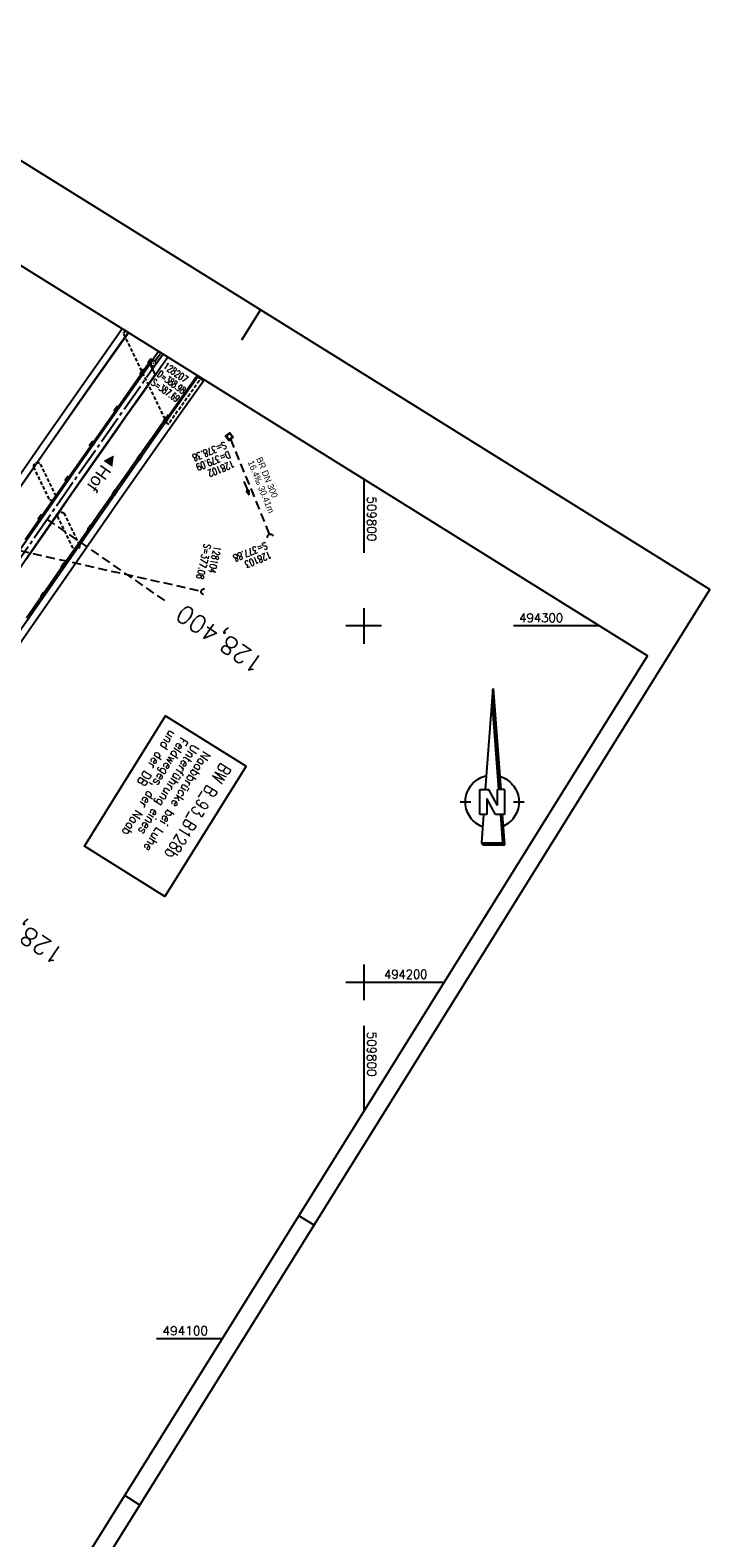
# Model space of a CAD drawing. Extents: x 509045 to 509897, y 493347 to 494467.
# Tile 9 of 9: x 509706 to 509897, y 494044 to 494467. Entities that reach past the tile are written whole.
import ezdxf
from ezdxf.enums import TextEntityAlignment as Align

# ---------------------------------------------------------------- set-up
doc = ezdxf.new("R2010")
doc.units = 0
doc.header["$LTSCALE"] = 10
doc.header["$MEASUREMENT"] = 0
for name, pattern in [('ACHSE', [5.5, 4, -0.5, 0.5, -0.5]), ('AUSGEZOGEN', [0]), ('LT00', [0]), ('LT17', [0.15, 0.1, -0.05]), ('STRICHLINIE2', [0.375, 0.25, -0.125])]:
    doc.linetypes.add(name, pattern=pattern)
doc.layers.get('0').update_dxf_attribs({"linetype": 'LT00'})
for name, color, linetype in [('-BESCH', 7, 'STRICHLINIE2'), ('-BKAN001', 140, 'LT00'), ('-BSCH001', 5, 'LT00'), ('-Halt-Pfeil', 4, 'LT00'), ('-RICHTUNG-NAME', 250, 'Continuous'), ('1401', 7, 'Continuous'), ('A-TEXT-KILOMETER', 30, 'LT17'), ('AX-020', 250, 'ACHSE'), ('BW-SCHRIFT', 20, 'AUSGEZOGEN'), ('RAHMEN', 250, 'Continuous'), ('V_AFBR_BAB', 250, 'LT00'), ('V_BR_KAPPE', 30, 'LT00'), ('V_BR_WID', 30, 'LT17'), ('V_BRUECK', 30, 'LT17'), ('V_KA_MULD', 182, 'LT00'), ('V_KA_PRUF', 182, 'LT00'), ('V_RASTER', 250, 'LT00'), ('V_SINKK', 182, 'LT00'), ('V_UK_DURCH', 182, 'LT00')]:
    doc.layers.add(name, color=color, linetype=linetype)
doc.styles.add('Arial', font='ARIAL.TTF')
doc.styles.add('Haltungsbeschriftung', font='ARIAL.TTF', dxfattribs={"width": 0.75})
doc.styles.add('Kilometrierung', font='romans.shx')
doc.styles.add('ROMANS', font='romans.shx', dxfattribs={"width": 0.8})
doc.styles.add('schachtbeschriftung', font='romans.shx', dxfattribs={"height": 2})
doc.styles.get("Standard").update_dxf_attribs({"font": 'romans.shx', "width": 0.8})

# ---------------------------------------------------------------- blocks, each defined once
blk = doc.blocks.new('SYMB1401')
at = {"color": 0, "linetype": 'ByBlock'}
for p, q in [((-0.397083, 0.691572), (0.022917, 6.361572)), ((0.392917, 0.691572), (-0.007083, 5.958572)), ((0.402917, 0.691572), (-0.002083, 6.025572)), ((0.412917, 0.691572), (0.002917, 6.092572)), ((0.422917, 0.691572), (0.007917, 6.159572)), ((0.432917, 0.691572), (0.012917, 6.226572)), ((0.442917, 0.691572), (0.017917, 6.293572)), ((0.022917, 6.361572), (0.452917, 0.691572)), ((0.352917, 0.691572), (-0.027083, 5.691572)), ((0.362917, 0.691572), (-0.022083, 5.758572)), ((0.372917, 0.691572), (-0.017083, 5.825572)), ((0.382917, 0.691572), (-0.012083, 5.892572)), ((-0.727083, -0.708428), (-0.727083, 0.691572)), ((-0.727083, 0.691572), (-0.217083, 0.691572)), ((0.162917, -0.708428), (-0.327083, 0.181572)), ((-0.327083, 0.181572), (-0.327083, -0.708428)), ((0.272917, -0.198428), (-0.217083, 0.691572)), ((0.272917, -0.198428), (0.272917, 0.691572)), ((0.672917, 0.691572), (0.272917, 0.691572)), ((0.672917, 0.691572), (0.672917, -0.708428)), ((-1.827083, -0.008428), (-1.227083, -0.008428)), ((-0.327083, -0.708428), (-0.727083, -0.708428)), ((-0.507083, -0.708428), (-0.627083, -2.308428)), ((0.672917, -0.708428), (0.162917, -0.708428)), ((0.572917, -2.308428), (0.452917, -0.708428)), ((0.582916, -2.318428), (0.462917, -0.708428)), ((0.682917, -2.408428), (0.552917, -0.708428)), ((1.172916, -0.008428), (1.772917, -0.008428)), ((-0.627083, -2.308428), (0.572917, -2.308428)), ((-0.617083, -2.318428), (0.582916, -2.318428))]:
    blk.add_line(p, q, dxfattribs=at)
for points in [[(-1.526069, -0.059916), (-1.526094, 0.050035), (-1.518071, 0.159693), (-1.502041, 0.268469), (-1.47809, 0.37578), (-1.446348, 0.481049), (-1.406984, 0.583712), (-1.360209, 0.683217), (-1.306276, 0.779032), (-1.245473, 0.87064), (-1.178126, 0.957552), (-1.104597, 1.0393), (-1.025281, 1.115445), (-0.940603, 1.185579), (-0.851018, 1.249326), (-0.757006, 1.306344), (-0.659072, 1.356326), (-0.557742, 1.399004), (-0.45356, 1.434149), (-0.347084, 1.461573)], [(0.392916, 1.431572), (0.497466, 1.396917), (0.599189, 1.354678), (0.697537, 1.305084), (0.791977, 1.248403), (0.882001, 1.184941), (0.967121, 1.11504), (1.04688, 1.039078), (1.120846, 0.957464), (1.18862, 0.87064), (1.249835, 0.779074), (1.304163, 0.68326), (1.351308, 0.583716), (1.391017, 0.480979), (1.423076, 0.375604), (1.44731, 0.268159), (1.463591, 0.159225), (1.471828, 0.049389), (1.471979, -0.060755)], [(-0.557083, -1.408428), (-0.658433, -1.365798), (-0.75639, -1.315862), (-0.850428, -1.258889), (-0.940044, -1.195184), (-1.024754, -1.125089), (-1.104106, -1.048981), (-1.177673, -0.967268), (-1.245061, -0.880388), (-1.305907, -0.788808), (-1.359886, -0.693019), (-1.406707, -0.593536), (-1.446119, -0.490891), (-1.477911, -0.385637), (-1.501912, -0.278338), (-1.517993, -0.169569), (-1.526069, -0.059916)], [(-0.607083, -2.328428), (0.592916, -2.328428), (0.472917, -0.708428)], [(-0.597083, -2.338428), (0.602917, -2.338428), (0.482917, -0.708428)], [(-0.587083, -2.348428), (0.612917, -2.348428), (0.492917, -0.708428)], [(-0.577083, -2.358428), (0.622917, -2.358428), (0.502917, -0.708428)], [(-0.567083, -2.368428), (0.632917, -2.368428), (0.512917, -0.708428)], [(-0.557083, -2.378428), (0.642917, -2.378428), (0.522917, -0.708428)], [(-0.547083, -2.388428), (0.652917, -2.388428), (0.532917, -0.708428)], [(-0.537083, -2.398428), (0.662917, -2.398428), (0.542917, -0.708428)], [(-0.532084, -2.403428), (0.672917, -2.403428), (0.547917, -0.708428)], [(1.471979, -0.060755), (1.464042, -0.170612), (1.44806, -0.279591), (1.42412, -0.387102), (1.39235, -0.492564), (1.352922, -0.59541), (1.30605, -0.695083), (1.251985, -0.791045), (1.19102, -0.882778), (1.123485, -0.969787), (1.049743, -1.051603), (0.970192, -1.127784), (0.885263, -1.197918), (0.795414, -1.261626), (0.701129, -1.318565), (0.602918, -1.368428)], [(-0.627083, -2.308428), (-0.527083, -2.408428), (0.682917, -2.408428)]]:
    blk.add_lwpolyline(points, dxfattribs=at)
blk = doc.blocks.new('SYMB1107')
at = {"color": 0, "linetype": 'ByBlock'}
for points in [[(-0.2, 0), (-0.196157, 0.039018), (-0.184776, 0.076537), (-0.166294, 0.111114), (-0.141421, 0.141421), (-0.111114, 0.166294), (-0.076537, 0.184776), (-0.039018, 0.196157), (0, 0.2)], [(0, 0.2), (0.039018, 0.196157), (0.076537, 0.184776), (0.111114, 0.166294), (0.141421, 0.141421), (0.166294, 0.111114), (0.184776, 0.076537), (0.196157, 0.039018), (0.2, 0)]]:
    blk.add_lwpolyline(points, dxfattribs=at)
blk = doc.blocks.new('SYMB0003')
at = {"color": 0, "linetype": 'ByBlock'}
for p, q in [((-0.015712, 0), (0.010166, 0.012015)), ((0, -0.021257), (-0.015712, 0)), ((0.010166, 0.012015), (0, -0.021257))]:
    blk.add_line(p, q, dxfattribs=at)
for points in [[(-0.031395, 0.499013), (-0.093691, 0.491144), (-0.154509, 0.475528), (-0.21289, 0.452414), (-0.267913, 0.422164), (-0.318712, 0.385257), (-0.364484, 0.342274), (-0.404509, 0.293893), (-0.438154, 0.240877), (-0.464888, 0.184062), (-0.484292, 0.124345), (-0.496058, 0.062667), (-0.5, 0)], [(-0.5, 0), (-0.496058, -0.062667), (-0.484292, -0.124345), (-0.464888, -0.184062), (-0.438154, -0.240877), (-0.404509, -0.293893), (-0.364485, -0.342274), (-0.318712, -0.385257), (-0.267914, -0.422164), (-0.21289, -0.452414), (-0.154509, -0.475529), (-0.093691, -0.491144), (-0.031395, -0.499014), (0.031395, -0.499014)], [(0.5, 0), (0.496057, 0.062667), (0.484292, 0.124345), (0.464888, 0.184062), (0.438153, 0.240877), (0.404509, 0.293893), (0.364484, 0.342274), (0.318712, 0.385257), (0.267913, 0.422164), (0.21289, 0.452414), (0.154509, 0.475528), (0.093691, 0.491144), (0.031395, 0.499013), (-0.031395, 0.499013)], [(0.031395, -0.499014), (0.093691, -0.491144), (0.154509, -0.475529), (0.21289, -0.452414), (0.267914, -0.422164), (0.318712, -0.385257), (0.364485, -0.342274), (0.404509, -0.293893), (0.438154, -0.240877), (0.464889, -0.184062), (0.484292, -0.124345), (0.496058, -0.062667), (0.5, 0)]]:
    blk.add_lwpolyline(points, dxfattribs=at)
blk = doc.blocks.new('SYMB1210')
at = {"color": 0, "linetype": 'ByBlock'}
blk.add_line((0.018815, -0.179014), (0.055623, -0.17119), dxfattribs=at)
for points in [[(-0.2, -0.2), (-0.2, 0.2), (0.2, 0.2), (0.2, -0.2), (-0.2, -0.2)], [(0.018815, 0.179014), (-0.018815, 0.179014), (-0.055623, 0.17119), (-0.09, 0.155885), (-0.120444, 0.133766), (-0.145623, 0.105801), (-0.164438, 0.073213), (-0.176067, 0.037424), (-0.18, 0)], [(-0.18, 0), (-0.176067, -0.037424), (-0.164438, -0.073213), (-0.145623, -0.105801), (-0.120444, -0.133766), (-0.09, -0.155885), (-0.055623, -0.17119), (-0.018815, -0.179014), (0.018815, -0.179014)], [(0.18, 0), (0.176067, 0.037424), (0.164438, 0.073213), (0.145623, 0.105801), (0.120444, 0.133766), (0.09, 0.155885), (0.055623, 0.17119), (0.018815, 0.179014)], [(0.055623, -0.17119), (0.09, -0.155885), (0.120444, -0.133766), (0.145623, -0.105801), (0.164438, -0.073213), (0.176067, -0.037424), (0.18, 0)]]:
    blk.add_lwpolyline(points, dxfattribs=at)
blk = doc.blocks.new('SYMB0011')
at = {"color": 0, "linetype": 'ByBlock'}
for p, q in [((0.5, 0), (-0.5, 0)), ((0, 0.5), (0, -0.5))]:
    blk.add_line(p, q, dxfattribs=at)
blk = doc.blocks.new('SYMB0652')
at = {"color": 0, "linetype": 'ByBlock'}
blk.add_lwpolyline([(-0.15, -0.075), (0.15, -0.075), (0.15, 0.075), (-0.15, 0.075), (-0.15, -0.075)], dxfattribs=at)
blk = doc.blocks.new('SYMB0070')
at = {"color": 0, "linetype": 'ByBlock'}
for p, q in [((-0.5, 0), (0.2, 0)), ((0.5, 0), (0.2, 0.1)), ((0.2, 0.1), (0.2, 0)), ((0.468, 0), (0.21, 0.086)), ((0.21, 0.086), (0.21, -0.086)), ((0.21, -0.086), (0.468, 0)), ((0.22, -0.072), (0.437, 0)), ((0.23, -0.058), (0.405, 0)), ((0.24, -0.045), (0.374, 0)), ((0.342, 0), (0.25, 0.031)), ((0.25, 0.031), (0.25, -0.031)), ((0.25, -0.031), (0.342, 0)), ((0.26, -0.017), (0.31, 0)), ((0.27, -0.003), (0.279, 0))]:
    blk.add_line(p, q, dxfattribs=at)
for points in [[(0.2, 0), (0.2, -0.1), (0.5, 0)], [(0.437, 0), (0.22, 0.072), (0.22, -0.072)], [(0.405, 0), (0.23, 0.058), (0.23, -0.058)], [(0.374, 0), (0.24, 0.045), (0.24, -0.045)], [(0.31, 0), (0.26, 0.017), (0.26, -0.017)], [(0.279, 0), (0.27, 0.003), (0.27, -0.003)]]:
    blk.add_lwpolyline(points, dxfattribs=at)

msp = doc.modelspace()

# ---------------------------------------------------------------- linework, layer by layer
at = {"layer": '-BESCH'}
for p, q in [((509741.46, 494374.25), (509743.11, 494376.57)), ((509762.65, 494352.39), (509773.53, 494325.69)), ((509659.65, 494330.89), (509754.45, 494309.75))]:
    msp.add_line(p, q, dxfattribs=at)
at = {"layer": 'A-TEXT-KILOMETER', "ltscale": 2.5}
msp.add_line((509711.25, 494329.88), (509744.11, 494307.07), dxfattribs=at)
at = {"layer": 'AX-020', "ltscale": 0.2, "flags": 128}
msp.add_lwpolyline([(509743.73, 494376.18), (509740.69, 494371.89), (509730.39, 494357.26), (509720.13, 494342.61), (509709.89, 494327.94), (509699.69, 494313.24), (509689.52, 494298.52), (509679.39, 494283.78), (509669.29, 494269.02), (509659.23, 494254.23), (509649.21, 494239.41), (509639.22, 494224.57), (509629.27, 494209.7), (509619.37, 494194.8), (509609.5, 494179.88), (509599.68, 494164.93), (509589.9, 494149.95), (509580.17, 494134.94), (509570.48, 494119.91), (509560.84, 494104.84), (509551.24, 494089.74), (509541.7, 494074.61), (509532.2, 494059.45), (509522.76, 494044.26), (509513.37, 494029.03), (509504.03, 494013.78), (509494.74, 493998.49), (509485.51, 493983.16), (509476.34, 493967.81), (509467.22, 493952.42), (509458.16, 493936.99), (509449.16, 493921.53), (509440.22, 493906.04), (509431.35, 493890.51), (509422.53, 493874.94), (509413.78, 493859.34), (509405.1, 493843.7), (509396.48, 493828.02), (509387.93, 493812.31), (509379.45, 493796.56), (509373.13, 493784.72), (509364.77, 493768.9), (509356.48, 493753.05), (509348.26, 493737.16), (509340.11, 493721.23), (509332.04, 493705.27), (509324.04, 493689.27), (509316.1, 493673.24), (509308.24, 493657.17), (509300.45, 493641.07), (509292.74, 493624.93), (509285.09, 493608.75), (509277.52, 493592.55), (509271.88, 493580.33)], dxfattribs=at)
at = {"layer": 'BW-SCHRIFT'}
msp.add_lwpolyline([(509767.01, 494260.67), (509744.25, 494224.11), (509721.67, 494238.17), (509744.43, 494274.73)], close=True, dxfattribs=at)
at = {"layer": 'RAHMEN'}
for p, q in [((509771.02, 494388.64), (509765.74, 494380.15)), ((509786.1, 494131.88), (509781.86, 494134.52)), ((509737.22, 494053.36), (509732.97, 494056))]:
    msp.add_line(p, q, dxfattribs=at)
for points in [[(509644.95, 494467.12), (509045.11, 493503.58), (509297.24, 493346.62), (509897.09, 494310.16), (509644.95, 494467.12)], [(509635.99, 494443.26), (509147.12, 493657.99), (509390.77, 493506.31), (509879.63, 494291.58), (509635.99, 494443.26)]]:
    msp.add_lwpolyline(points, dxfattribs=at)
at = {"layer": 'V_AFBR_BAB'}
for p, q in [((509753.19, 494370.11), (509753.45, 494369.97)), ((509753.45, 494369.97), (509753.53, 494370.08))]:
    msp.add_line(p, q, dxfattribs=at)
for points in [[(509561.32, 494126.87), (509561.77, 494127.52), (509567.12, 494135.84), (509571.58, 494142.68), (509576.1, 494149.68), (509579.66, 494155.12), (509585.11, 494163.54), (509591.26, 494173), (509605.48, 494194.63), (509614.72, 494208.45), (509618.83, 494214.62), (509630.92, 494232.76), (509644.32, 494252.6), (509657.27, 494271.7), (509670.46, 494291), (509684.3, 494311.12), (509697.67, 494330.42), (509711.35, 494350.07), (509722.72, 494366.28), (509732.08, 494379.53), (509734, 494382.24)], [(509742.48, 494376.96), (509740.57, 494374.27), (509740.38, 494374.46), (509739.77, 494373.71), (509730.48, 494360.39), (509718.95, 494344.05), (509705.07, 494324.14)], [(509705.33, 494318.68), (509707.97, 494322.49), (509711.4, 494327.42), (509714.84, 494332.35), (509718.28, 494337.28), (509721.72, 494342.2), (509724.6, 494346.31), (509727.48, 494350.41), (509730.36, 494354.51), (509733.24, 494358.61), (509734.9, 494360.96), (509736.56, 494363.31), (509738.22, 494365.66), (509739.88, 494368.01), (509741.53, 494370.36), (509743.13, 494372.64), (509744.71, 494374.91), (509745.03, 494375.37)], [(509745.3, 494359.33), (509745.4, 494359.11), (509749.12, 494364.33), (509753.19, 494370.11)], [(509705.44, 494302.24), (509708.84, 494307.14), (509712.24, 494312.03), (509715.64, 494316.92), (509719.04, 494321.81), (509722.44, 494326.7), (509725.84, 494331.6), (509729.24, 494336.49), (509731.15, 494339.24), (509733.07, 494341.99), (509734.98, 494344.74), (509736.9, 494347.48), (509738.82, 494350.22), (509740.76, 494352.96), (509742.27, 494355.08), (509743.78, 494357.21), (509745.3, 494359.33)]]:
    msp.add_lwpolyline(points, dxfattribs=at)
at = {"layer": 'V_BR_KAPPE'}
msp.add_line((509755.03, 494368.71), (509753.45, 494369.85), dxfattribs=at)
for points in [[(509732.28, 494383.31), (509730.58, 494380.92), (509721.02, 494367.36), (509709.83, 494351.36), (509695.97, 494331.47), (509682.81, 494312.5), (509668.95, 494292.35), (509655.68, 494272.92), (509642.67, 494253.75), (509629.27, 494233.88), (509617.28, 494215.95), (509613.03, 494209.57)], [(509614.66, 494208.51), (509618.78, 494214.71), (509630.86, 494232.78), (509644.27, 494252.66), (509657.2, 494271.72), (509670.44, 494291.06), (509684.23, 494311.19), (509697.63, 494330.45), (509711.28, 494350.08), (509722.66, 494366.33), (509732, 494379.59), (509733.92, 494382.29)], [(509627.16, 494209.16), (509639.23, 494227.14), (509652.31, 494246.55), (509665.33, 494265.76), (509678.45, 494284.94), (509692.37, 494305.18), (509705.43, 494324.05), (509719.31, 494343.92), (509730.76, 494360.3), (509740.04, 494373.45)], [(509740.04, 494373.45), (509740.53, 494372.48), (509740.81, 494371.89), (509741.51, 494370.4)], [(509753.45, 494369.85), (509749.31, 494364.01), (509741.19, 494352.5), (509729.63, 494336.04), (509716.34, 494316.95), (509702.46, 494296.92), (509689.06, 494277.48), (509675.64, 494257.84), (509663.06, 494239.27), (509649.4, 494218.98), (509637.08, 494200.6), (509634.32, 494196.46), (509624.2, 494181.1)], [(509625.87, 494180.06), (509635.78, 494195.13), (509638.79, 494199.67), (509651.12, 494218.08), (509664.58, 494238.06), (509677.24, 494256.7), (509690.62, 494276.29), (509704.14, 494295.93), (509717.92, 494315.84), (509731.09, 494334.74), (509742.71, 494351.31), (509750.89, 494362.84), (509755.03, 494368.71)], [(509741.51, 494370.4), (509733.17, 494358.66), (509721.66, 494342.24), (509707.92, 494322.52), (509694.74, 494303.48), (509681, 494283.52), (509667.73, 494264.13), (509654.8, 494245.05), (509641.45, 494225.23), (509628.66, 494206.11)]]:
    msp.add_lwpolyline(points, dxfattribs=at)
at = {"layer": 'V_BR_WID'}
msp.add_lwpolyline([(509753.9, 494368.78), (509745.28, 494356.62), (509744.96, 494356.67), (509732.63, 494382.15), (509733.1, 494382.8)], dxfattribs=at)
at = {"layer": 'V_BRUECK'}
for p, q in [((509709.3, 494345.4), (509713.63, 494336.43)), ((509711.83, 494335.56), (509707.49, 494344.52)), ((509718.49, 494321.78), (509714.14, 494330.77)), ((509715.94, 494331.65), (509720.26, 494322.67))]:
    msp.add_line(p, q, dxfattribs=at)
at = {"layer": 'V_BRUECK', "flags": 128}
for points in [[(509707.49, 494344.52, -0.17713), (509707.54, 494345.22, -0.17713), (509708.04, 494345.72, -0.173844), (509708.73, 494345.79, -0.173844), (509709.3, 494345.4)], [(509713.63, 494336.43, -0.168181), (509713.59, 494335.77, -0.168181), (509713.15, 494335.27, -0.184097), (509712.43, 494335.16, -0.184097), (509711.83, 494335.56)], [(509714.14, 494330.77, -0.12011), (509714.29, 494331.29, -0.12011), (509714.66, 494331.68, -0.150349), (509715.3, 494331.86, -0.150349), (509715.94, 494331.65)], [(509720.26, 494322.67, -0.176719), (509720.22, 494321.98, -0.176719), (509719.75, 494321.48, -0.176807), (509719.06, 494321.4, -0.176807), (509718.49, 494321.78)]]:
    msp.add_lwpolyline(points, format="xyb", dxfattribs=at)
at = {"layer": 'V_RASTER'}
for p, q in [((509800, 494341.15), (509800, 494320.47)), ((509800, 494305), (509800, 494295)), ((509805, 494300), (509795, 494300)), ((509866.1, 494300), (509841.98, 494300)), ((509800, 494205), (509800, 494195)), ((509795, 494200), (509822.62, 494200)), ((509800, 494187.79), (509800, 494163.67)), ((509760.36, 494100), (509741.87, 494100))]:
    msp.add_line(p, q, dxfattribs=at)

# ---------------------------------------------------------------- block references
at = {"layer": '-Halt-Pfeil', "xscale": 4.000000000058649, "yscale": 4.000000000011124, "zscale": 4, "rotation": 292.1744803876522}
msp.add_blockref('SYMB0070', (509767.17, 494338.65), dxfattribs=at)
at = {"layer": '1401', "xscale": 5.000000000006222, "yscale": 4.999999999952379, "zscale": 5, "rotation": 9.038794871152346e-05}
msp.add_blockref('SYMB1401', (509836.17, 494250.64), dxfattribs=at)
at = {"layer": 'V_BR_WID', "xscale": 0.0999999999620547, "yscale": 0.1000000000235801, "zscale": 0.1, "rotation": 238.0959203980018}
for p in [(509732.63, 494382.15), (509753.9, 494368.78), (509744.96, 494356.67), (509745.28, 494356.62)]:
    msp.add_blockref('SYMB0011', p, dxfattribs=at)
at = {"layer": 'V_KA_MULD', "xscale": 3.800000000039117, "yscale": 3.8000000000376, "zscale": 3.8, "rotation": 127.2625856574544}
msp.add_blockref('SYMB1210', (509762.35, 494353.11), dxfattribs=at)
at = {"layer": 'V_KA_PRUF', "xscale": 1.500000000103, "yscale": 1.500000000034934, "zscale": 1.5, "rotation": 238.0959203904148}
msp.add_blockref('SYMB0003', (509741.03, 494373.64), dxfattribs=at)
at = {"layer": 'V_SINKK', "yscale": 4.499999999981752, "zscale": 4.5}
for p, xscale, rotation in [((509740.19, 494374.19), 4.499999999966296, 232.7130830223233), ((509738, 494371.18), 4.500000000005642, 55.13088282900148), ((509730.71, 494360.82), 4.499999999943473, 55.08920258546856), ((509744.53, 494357.82), 4.500000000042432, 235.0541899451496), ((509723.8, 494350.93), 4.499999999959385, 54.84497033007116), ((509737.11, 494347.23), 4.500000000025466, 55.25470707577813), ((509716.94, 494341.19), 4.500000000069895, 55.09873228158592), ((509730.19, 494337.42), 4.499999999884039, 55.18215061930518), ((509709.4, 494330.38), 4.499999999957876, 55.12155648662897), ((509723.34, 494327.61), 4.500000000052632, 235.2133626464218), ((509715.78, 494316.81), 4.499999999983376, 55.34243787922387), ((509710.1, 494308.58), 4.49999999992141, 235.2202695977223)]:
    msp.add_blockref('SYMB0652', p, dxfattribs=dict(at, xscale=xscale, rotation=rotation))
at = {"layer": 'V_UK_DURCH', "yscale": 4.000000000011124, "zscale": 4}
for p, xscale, rotation in [((509773.83, 494324.95), 3.999999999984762, 21.72271157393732), ((509755.23, 494309.58), 3.999999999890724, 79.91054761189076)]:
    msp.add_blockref('SYMB1107', p, dxfattribs=dict(at, xscale=xscale, rotation=rotation))

# ---------------------------------------------------------------- texts
at = {"layer": '-BKAN001', "style": 'Haltungsbeschriftung', "width": 0.95}
for s, p in [('16.4‰ 30.41m', (509767.44, 494345.93)), ('BR DN 300', (509769.81, 494346.9))]:
    msp.add_text(s, height=1.8, rotation=292.1745, dxfattribs=at).set_placement(p)
at = {"layer": '-BSCH001', "style": 'schachtbeschriftung'}
for s, rotation, width, p in [('D=388.98', 324.5722, 0.6, (509741.88, 494370.15)), ('128207', 324.5722, 0.75, (509743.55, 494372.5)), ('S=387.69', 324.5722, 0.6, (509740.21, 494367.8)), ('S=378.38', 202.1745, 0.75, (509761.02, 494351.76)), ('D=379.09', 202.1745, 0.75, (509762.1, 494349.09)), ('128102', 202.1745, 0.75, (509763.19, 494346.43)), ('S=377.08', 257.4322, 0.75, (509755.26, 494323.15)), ('128104', 257.4322, 0.75, (509758.07, 494322.53)), ('S=377.88', 202.1745, 0.75, (509772.5, 494323.6)), ('128103', 202.1745, 0.75, (509773.58, 494320.93))]:
    msp.add_text(s, height=2, rotation=rotation, dxfattribs=dict(at, width=width)).set_placement(p)
at = {"layer": '-RICHTUNG-NAME', "insert": (509722.11, 494339.29), "char_height": 3.5, "width": 20.7844, "attachment_point": 9, "rotation": 235.0959, "style": 'Arial'}
msp.add_mtext('{\\fArial|b0|i0|c0|p32;◄\\fSwis721 BlkOul BT|b0|i0|c0|p82;Hof}', dxfattribs=at)
at = {"layer": 'A-TEXT-KILOMETER', "style": 'Kilometrierung'}
for s, rotation, p in [('128,400', 145.1533, (509748.21, 494304.22)), ('128,500', 146.0959, (509691.91, 494222.23))]:
    msp.add_text(s, height=5, rotation=rotation, dxfattribs=at).set_placement(p, align=Align.MIDDLE_RIGHT)
at = {"layer": 'BW-SCHRIFT', "style": 'ROMANS'}
for s, height, width, p in [('und der DB', 2.5, 0.9, (509745.59, 494270.91)), ('Feldweges, der Naab ', 2.5, 0.9, (509748.77, 494268.93)), ('Unterführung eines', 2.5, 0.9, (509751.94, 494266.95)), ('Naabbrücke bei Luhe', 2.5, 0.9, (509755.12, 494264.97)), ('BW B_93_B128b', 3.5, 0.8, (509760.05, 494261.79))]:
    msp.add_text(s, height=height, rotation=238.085, dxfattribs=dict(at, width=width)).set_placement(p)
at = {"layer": 'V_RASTER'}
for s, rotation, width, p in [(' 509800', 270.0001, 0.976, (509801, 494337.97)), (' 494300', 0.0001, 0.958, (509841.98, 494301)), (' 494200', 0.0001, 0.944, (509804.12, 494201)), (' 509800', 270.0001, 0.976, (509801, 494187.79)), (' 494100', 0.0001, 0.994, (509741.87, 494101))]:
    msp.add_text(s, height=2.5, rotation=rotation, dxfattribs=dict(at, width=width)).set_placement(p)

doc.saveas('drawing.dxf')
